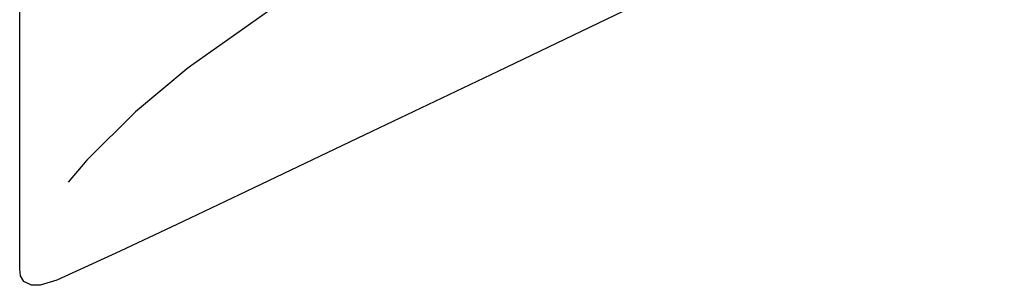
# Model space of a CAD drawing. Extents: x -135 to 10, y 84 to 175.
# Tile 45 of 53: x -4.06 to 0.47, y 137.94 to 139.16. Entities that reach past the tile are written whole.
import ezdxf

# ---------------------------------------------------------------- set-up
doc = ezdxf.new("R2010")
doc.units = 0
doc.header["$LTSCALE"] = 1.5
doc.header["$MEASUREMENT"] = 0
doc.linetypes.add('SLDHIDDEN0', pattern=[1.905, 1.27, -0.635])
doc.layers.add('DUCT', color=30, linetype='CONTINUOUS')

msp = doc.modelspace()

# ---------------------------------------------------------------- linework, layer by layer
at = {"layer": 'DUCT', "linetype": 'CONTINUOUS'}
msp.add_line((-4.0579, 138.0139), (-4.0579, 157.0736), dxfattribs=at)
at = {"layer": 'DUCT', "linetype": 'SLDHIDDEN0', "flags": 128}
msp.add_lwpolyline([(0.4681, 139.9838), (0.4681, 139.9838), (0.4681, 139.9838), (0.4681, 139.9838), (0.4681, 139.9838), (0.4681, 139.9838), (0.468, 139.9838), (0.4679, 139.9838), (0.4676, 139.9838), (0.4667, 139.9837), (0.4645, 139.9833), (0.4605, 139.9827), (0.4548, 139.9819), (0.4462, 139.981), (0.4285, 139.9791), (0.3884, 139.976), (0.3084, 139.9728), (0.1482, 139.9741), (-0.1717, 139.9927), (-0.4918, 140.0037), (-0.8116, 139.9864), (-1.2337, 139.9212), (-1.6463, 139.8112), (-2.0453, 139.659), (-2.4777, 139.4543), (-2.892, 139.2152), (-3.2837, 138.9407), (-3.5258, 138.7381), (-3.7495, 138.5153), (-3.8563, 138.389), (-3.9529, 138.2548), (-4.0324, 138.1099), (-4.0565, 138.0337), (-4.0579, 138.0139)], dxfattribs=at)
at = {"layer": 'DUCT', "linetype": 'CONTINUOUS', "flags": 128}
msp.add_lwpolyline([(-1.2824, 139.2003), (-1.8599, 138.9224), (-2.4387, 138.6475), (-3.0172, 138.3719), (-3.3063, 138.2338), (-3.5958, 138.0965), (-3.887, 137.9629), (-3.9636, 137.94), (-4.0036, 137.9397), (-4.0388, 137.9579), (-4.0538, 137.9839), (-4.0579, 138.0139)], dxfattribs=at)

doc.saveas('drawing.dxf')
